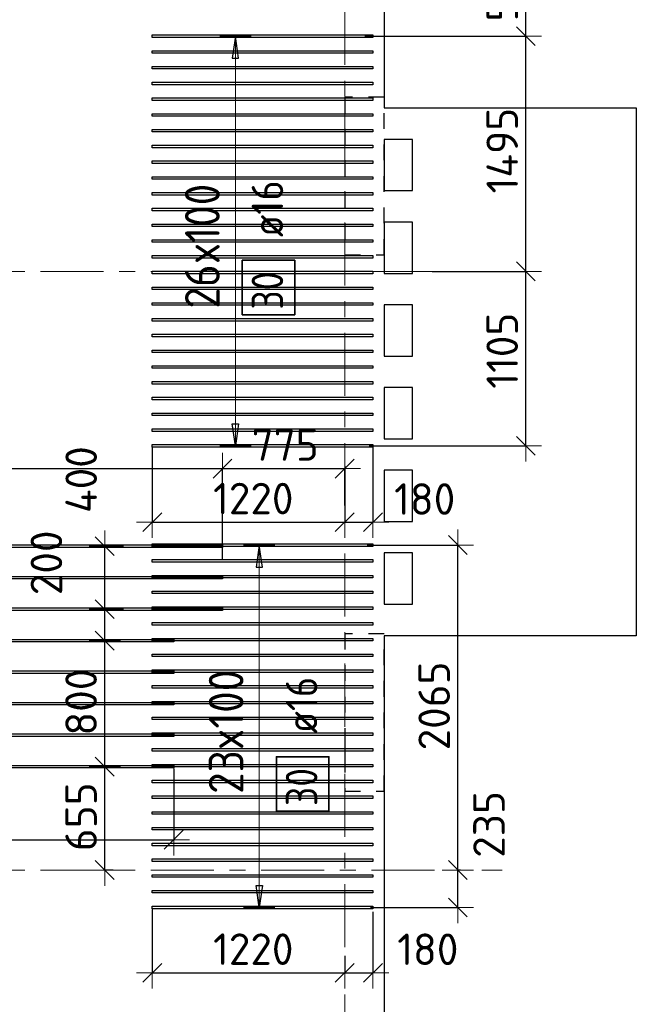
# Model space of a CAD drawing. Header units: metres. Extents: x -38 to 107, y -15 to 21.
# Tile 52 of 167: x 59.54 to 63.45, y 8.15 to 14.4. Entities that reach past the tile are written whole.
import ezdxf

# ---------------------------------------------------------------- set-up
doc = ezdxf.new("R2010")
doc.units = ezdxf.units.M
doc.header["$PDMODE"] = 65
for name, pattern in [('______11', [0.5, 0.4, -0.05, 0, -0.05]), ('______2', [0.0405, 0.03, -0.0105]), ('______5', [1.1, 0.8, -0.1, 0.1, -0.1])]:
    doc.linetypes.add(name, pattern=pattern)
for name, color, linetype, lineweight in [('XR$2$Осевая линия (1)', 7, '______5', 13), ('XR$4$Перекрытие (1)', 7, 'Continuous', 35), ('XR$4$Размерная линия (1)', 7, 'Continuous', 13)]:
    doc.layers.add(name, color=color, linetype=linetype, lineweight=lineweight)
doc.layers.add('XR$4$Арм.стержн.Доп. Арм верхн.зоны Х', color=7, linetype='Continuous', lineweight=35, true_color=0x8c8cff)
doc.layers.add('XR$6$Стена_ бетон несущ.', color=7, linetype='Continuous', lineweight=70, true_color=0xb4b496)
doc.styles.add('ISOCPEUR', font='txt')
doc.dimstyles.new('DIMSTYLE_3', dxfattribs={"dimtxt": 0.2, "dimasz": 0.2, "dimexe": 0, "dimexo": 0, "dimgap": 0.1, "dimtad": 2, "dimdec": 0, "dimlfac": 1000, "dimrnd": 5, "dimzin": 12, "dimdsep": 46, "dimtxsty": 'ISOCPEUR', "dimblk1": 'ALL_ML_STRICH', "dimblk2": 'ALL_ML_STRICH', "dimsah": 1, "dimcen": 0, "dimclrd": 7, "dimclre": 256, "dimclrt": 7, "dimadec": 0, "dimazin": 0, "dimtfac": 1, "dimtdec": 0, "dimtix": 1, "dimtmove": 2, "dimatfit": 3, "dimfxl": 0, "dimtzin": 0, "dimlwd": 0, "dimlwe": -3, "dimarcsym": 0})
doc.dimstyles.new('DIMSTYLE_33', dxfattribs={"dimtxt": 0.2, "dimasz": 0.2, "dimexe": 0, "dimexo": 0, "dimgap": 0.1, "dimtad": 2, "dimdec": 0, "dimlfac": 1000, "dimrnd": 5, "dimzin": 12, "dimdsep": 46, "dimtxsty": 'ISOCPEUR', "dimblk1": 'ALL_ML_STRICH', "dimblk2": 'ALL_ML_STRICH', "dimsah": 1, "dimcen": 0, "dimclrd": 7, "dimclre": 256, "dimclrt": 7, "dimadec": 0, "dimazin": 0, "dimtfac": 1, "dimtdec": 0, "dimtix": 1, "dimtmove": 2, "dimatfit": 3, "dimfxl": 0, "dimtvp": 1.2, "dimtzin": 0, "dimlwd": 0, "dimlwe": -3, "dimarcsym": 0})
doc.dimstyles.new('DIMSTYLE_34', dxfattribs={"dimtxt": 0.2, "dimasz": 0.2, "dimexe": 0, "dimexo": 0, "dimgap": 0.1, "dimtad": 0, "dimdec": 0, "dimlfac": 1000, "dimrnd": 5, "dimzin": 12, "dimdsep": 46, "dimtxsty": 'ISOCPEUR', "dimblk1": 'ALL_ML_STRICH', "dimblk2": 'ALL_ML_STRICH', "dimsah": 1, "dimcen": 0, "dimclrd": 7, "dimclre": 256, "dimclrt": 7, "dimadec": 0, "dimazin": 0, "dimtfac": 1, "dimtdec": 0, "dimtix": 1, "dimtmove": 2, "dimatfit": 3, "dimfxl": 0, "dimtvp": 1.2, "dimtzin": 0, "dimlwd": 0, "dimlwe": -3, "dimarcsym": 0})

# ---------------------------------------------------------------- blocks, each defined once
blk = doc.blocks.new('ALL_ML_STRICH')
at = {"color": 0, "linetype": 'ByBlock', "lineweight": -2}
for p, q in [((0, -0.5), (0, 0.5)), ((-1, 0), (0.5, 0)), ((-0.3, -0.3), (0.3, 0.3))]:
    blk.add_line(p, q, dxfattribs=at)
blk = doc.blocks.new('*D356')
at = {"layer": 'DEFPOINTS', "color": 7, "linetype": 'Continuous', "lineweight": 13, "transparency": 33554687}
for p in [(56.9245, 11.548), (56.9245, 10.9947), (60.8245, 10.9493)]:
    blk.add_point(p, dxfattribs=at)
at = {"layer": 'XR$4$Размерная линия (1)', "color": 9, "linetype": 'Continuous', "lineweight": -2, "true_color": 0xc7c7c7, "transparency": 33554687}
for p, q in [((56.9245, 11.0147), (56.9245, 11.548)), ((60.8245, 10.9693), (60.8245, 11.548))]:
    blk.add_line(p, q, dxfattribs=at)
at = {"layer": 'XR$4$Размерная линия (1)', "color": 7, "linetype": 'Continuous', "lineweight": -2, "transparency": 33554687}
blk.add_line((56.9245, 11.548), (60.8245, 11.548), dxfattribs=at)
at = {"layer": 'XR$4$Размерная линия (1)', "color": 7, "linetype": 'Continuous', "lineweight": 13, "transparency": 33554687, "xscale": 0.2, "yscale": 0.2, "zscale": 0.2, "rotation": 180}
blk.add_blockref('ALL_ML_STRICH', (56.9245, 11.548), dxfattribs=at)
at = {"layer": 'XR$4$Размерная линия (1)', "color": 7, "linetype": 'Continuous', "lineweight": 13, "transparency": 33554687, "xscale": 0.2, "yscale": 0.2, "zscale": 0.2}
blk.add_blockref('ALL_ML_STRICH', (60.8245, 11.548), dxfattribs=at)
at = {"layer": 'XR$4$Размерная линия (1)', "color": 7, "linetype": 'Continuous', "lineweight": 13, "transparency": 33554687, "insert": (58.8845, 11.698), "char_height": 0.2, "width": 0.8, "attachment_point": 5, "style": 'ISOCPEUR'}
blk.add_mtext('\\A1;{3900}', dxfattribs=at)
blk = doc.blocks.new('*D357')
at = {"layer": 'DEFPOINTS', "color": 7, "linetype": 'Continuous', "lineweight": 13, "transparency": 33554687}
for p in [(60.8245, 11.548), (61.6, 11.2932), (60.8245, 10.9493)]:
    blk.add_point(p, dxfattribs=at)
at = {"layer": 'XR$4$Размерная линия (1)', "color": 9, "linetype": 'Continuous', "lineweight": -2, "true_color": 0xc7c7c7, "transparency": 33554687}
for p, q in [((60.8245, 10.9693), (60.8245, 11.548)), ((61.6, 11.3132), (61.6, 11.548))]:
    blk.add_line(p, q, dxfattribs=at)
at = {"layer": 'XR$4$Размерная линия (1)', "color": 7, "linetype": 'Continuous', "lineweight": -2, "transparency": 33554687}
blk.add_line((60.8245, 11.548), (61.6, 11.548), dxfattribs=at)
at = {"layer": 'XR$4$Размерная линия (1)', "color": 7, "linetype": 'Continuous', "lineweight": 13, "transparency": 33554687, "xscale": 0.2, "yscale": 0.2, "zscale": 0.2, "rotation": 180}
blk.add_blockref('ALL_ML_STRICH', (60.8245, 11.548), dxfattribs=at)
at = {"layer": 'XR$4$Размерная линия (1)', "color": 7, "linetype": 'Continuous', "lineweight": 13, "transparency": 33554687, "xscale": 0.2, "yscale": 0.2, "zscale": 0.2}
blk.add_blockref('ALL_ML_STRICH', (61.6, 11.548), dxfattribs=at)
at = {"layer": 'XR$4$Размерная линия (1)', "color": 7, "linetype": 'Continuous', "lineweight": 13, "transparency": 33554687, "insert": (61.2222, 11.698), "char_height": 0.2, "width": 0.6, "attachment_point": 5, "style": 'ISOCPEUR'}
blk.add_mtext('\\A1;{775}', dxfattribs=at)
blk = doc.blocks.new('*D397')
at = {"layer": 'DEFPOINTS', "color": 7, "linetype": 'Continuous', "lineweight": 13, "transparency": 33554687}
for p in [(60.1183, 9.6559), (60.0776, 9), (60.1507, 9)]:
    blk.add_point(p, dxfattribs=at)
at = {"layer": 'XR$4$Размерная линия (1)', "color": 9, "linetype": 'Continuous', "lineweight": -2, "true_color": 0xc7c7c7, "transparency": 33554687}
for p, q in [((60.0776, 9.6559), (60.0776, 9.6559)), ((60.1307, 9), (60.0776, 9))]:
    blk.add_line(p, q, dxfattribs=at)
at = {"layer": 'XR$4$Размерная линия (1)', "color": 7, "linetype": 'Continuous', "lineweight": -2, "transparency": 33554687}
blk.add_line((60.0776, 9), (60.0776, 9.6559), dxfattribs=at)
at = {"layer": 'XR$4$Размерная линия (1)', "color": 7, "linetype": 'Continuous', "lineweight": 13, "transparency": 33554687, "xscale": 0.2, "yscale": 0.2, "zscale": 0.2}
for p, rotation in [((60.0776, 9.6559), 90), ((60.0776, 9), 270)]:
    blk.add_blockref('ALL_ML_STRICH', p, dxfattribs=dict(at, rotation=rotation))
at = {"layer": 'XR$4$Размерная линия (1)', "color": 7, "linetype": 'Continuous', "lineweight": 13, "transparency": 33554687, "insert": (59.9276, 9.3379), "char_height": 0.2, "width": 0.6, "attachment_point": 5, "rotation": 90, "style": 'ISOCPEUR'}
blk.add_mtext('\\A1;{655}', dxfattribs=at)
blk = doc.blocks.new('*D398')
at = {"layer": 'DEFPOINTS', "color": 7, "linetype": 'Continuous', "lineweight": 13, "transparency": 33554687}
for p in [(60.0145, 10.4559), (60.0776, 9.6559), (60.1183, 9.6559)]:
    blk.add_point(p, dxfattribs=at)
at = {"layer": 'XR$4$Размерная линия (1)', "color": 9, "linetype": 'Continuous', "lineweight": -2, "true_color": 0xc7c7c7, "transparency": 33554687}
for p, q in [((60.0345, 10.4559), (60.0776, 10.4559)), ((60.0776, 9.6559), (60.0776, 9.6559))]:
    blk.add_line(p, q, dxfattribs=at)
at = {"layer": 'XR$4$Размерная линия (1)', "color": 7, "linetype": 'Continuous', "lineweight": -2, "transparency": 33554687}
blk.add_line((60.0776, 9.6559), (60.0776, 10.4559), dxfattribs=at)
at = {"layer": 'XR$4$Размерная линия (1)', "color": 7, "linetype": 'Continuous', "lineweight": 13, "transparency": 33554687, "xscale": 0.2, "yscale": 0.2, "zscale": 0.2}
for p, rotation in [((60.0776, 10.4559), 90), ((60.0776, 9.6559), 270)]:
    blk.add_blockref('ALL_ML_STRICH', p, dxfattribs=dict(at, rotation=rotation))
at = {"layer": 'XR$4$Размерная линия (1)', "color": 7, "linetype": 'Continuous', "lineweight": 13, "transparency": 33554687, "insert": (59.9276, 10.0659), "char_height": 0.2, "width": 0.6, "attachment_point": 5, "rotation": 90, "style": 'ISOCPEUR'}
blk.add_mtext('\\A1;{800}', dxfattribs=at)
blk = doc.blocks.new('*D399')
at = {"layer": 'DEFPOINTS', "color": 7, "linetype": 'Continuous', "lineweight": 13, "transparency": 33554687}
for p in [(60.2156, 10.6559), (60.0145, 10.4559), (60.0776, 10.4559)]:
    blk.add_point(p, dxfattribs=at)
at = {"layer": 'XR$4$Размерная линия (1)', "color": 9, "linetype": 'Continuous', "lineweight": -2, "true_color": 0xc7c7c7, "transparency": 33554687}
for p, q in [((60.1956, 10.6559), (60.0776, 10.6559)), ((60.0345, 10.4559), (60.0776, 10.4559))]:
    blk.add_line(p, q, dxfattribs=at)
at = {"layer": 'XR$4$Размерная линия (1)', "color": 7, "linetype": 'Continuous', "lineweight": -2, "transparency": 33554687}
blk.add_line((60.0776, 10.4559), (60.0776, 10.6559), dxfattribs=at)
at = {"layer": 'XR$4$Размерная линия (1)', "color": 7, "linetype": 'Continuous', "lineweight": 13, "transparency": 33554687, "xscale": 0.2, "yscale": 0.2, "zscale": 0.2}
for p, rotation in [((60.0776, 10.6559), 90), ((60.0776, 10.4559), 270)]:
    blk.add_blockref('ALL_ML_STRICH', p, dxfattribs=dict(at, rotation=rotation))
at = {"layer": 'XR$4$Размерная линия (1)', "color": 7, "linetype": 'Continuous', "lineweight": 13, "transparency": 33554687, "insert": (59.7074, 10.9498), "char_height": 0.2, "width": 0.6, "attachment_point": 5, "rotation": 90, "style": 'ISOCPEUR'}
blk.add_mtext('\\A1;{200}', dxfattribs=at)
blk = doc.blocks.new('*D400')
at = {"layer": 'DEFPOINTS', "color": 7, "linetype": 'Continuous', "lineweight": 13, "transparency": 33554687}
for p in [(60.2156, 11.0559), (60.0776, 10.6559), (60.2156, 10.6559)]:
    blk.add_point(p, dxfattribs=at)
at = {"layer": 'XR$4$Размерная линия (1)', "color": 9, "linetype": 'Continuous', "lineweight": -2, "true_color": 0xc7c7c7, "transparency": 33554687}
for p, q in [((60.1956, 11.0559), (60.0776, 11.0559)), ((60.1956, 10.6559), (60.0776, 10.6559))]:
    blk.add_line(p, q, dxfattribs=at)
at = {"layer": 'XR$4$Размерная линия (1)', "color": 7, "linetype": 'Continuous', "lineweight": -2, "transparency": 33554687}
blk.add_line((60.0776, 10.6559), (60.0776, 11.0559), dxfattribs=at)
at = {"layer": 'XR$4$Размерная линия (1)', "color": 7, "linetype": 'Continuous', "lineweight": 13, "transparency": 33554687, "xscale": 0.2, "yscale": 0.2, "zscale": 0.2}
for p, rotation in [((60.0776, 11.0559), 90), ((60.0776, 10.6559), 270)]:
    blk.add_blockref('ALL_ML_STRICH', p, dxfattribs=dict(at, rotation=rotation))
at = {"layer": 'XR$4$Размерная линия (1)', "color": 7, "linetype": 'Continuous', "lineweight": 13, "transparency": 33554687, "insert": (59.9281, 11.478), "char_height": 0.2, "width": 0.6, "attachment_point": 5, "rotation": 90, "style": 'ISOCPEUR'}
blk.add_mtext('\\A1;{400}', dxfattribs=at)
blk = doc.blocks.new('*D604')
at = {"layer": 'DEFPOINTS', "color": 7, "linetype": 'Continuous', "lineweight": 13, "transparency": 33554687}
for p in [(62.3551, 9), (61.7434, 8.7625), (62.3177, 8.7625)]:
    blk.add_point(p, dxfattribs=at)
at = {"layer": 'XR$4$Размерная линия (1)', "color": 9, "linetype": 'Continuous', "lineweight": -2, "true_color": 0xc7c7c7, "transparency": 33554687}
for p, q in [((62.3351, 9), (62.3177, 9)), ((61.7634, 8.7625), (62.3177, 8.7625))]:
    blk.add_line(p, q, dxfattribs=at)
at = {"layer": 'XR$4$Размерная линия (1)', "color": 7, "linetype": 'Continuous', "lineweight": -2, "transparency": 33554687}
blk.add_line((62.3177, 8.7625), (62.3177, 9), dxfattribs=at)
at = {"layer": 'XR$4$Размерная линия (1)', "color": 7, "linetype": 'Continuous', "lineweight": 13, "transparency": 33554687, "xscale": 0.2, "yscale": 0.2, "zscale": 0.2}
for p, rotation in [((62.3177, 9), 90), ((62.3177, 8.7625), 270)]:
    blk.add_blockref('ALL_ML_STRICH', p, dxfattribs=dict(at, rotation=rotation))
at = {"layer": 'XR$4$Размерная линия (1)', "color": 7, "linetype": 'Continuous', "lineweight": 13, "transparency": 33554687, "insert": (62.5156, 9.2894), "char_height": 0.2, "width": 0.6, "attachment_point": 5, "rotation": 90, "style": 'ISOCPEUR'}
blk.add_mtext('\\A1;{235}', dxfattribs=at)
blk = doc.blocks.new('*D605')
at = {"layer": 'DEFPOINTS', "color": 7, "linetype": 'Continuous', "lineweight": 13, "transparency": 33554687}
for p in [(61.7225, 11.0625), (62.3177, 9), (62.3551, 9)]:
    blk.add_point(p, dxfattribs=at)
at = {"layer": 'XR$4$Размерная линия (1)', "color": 9, "linetype": 'Continuous', "lineweight": -2, "true_color": 0xc7c7c7, "transparency": 33554687}
for p, q in [((61.7425, 11.0625), (62.3177, 11.0625)), ((62.3351, 9), (62.3177, 9))]:
    blk.add_line(p, q, dxfattribs=at)
at = {"layer": 'XR$4$Размерная линия (1)', "color": 7, "linetype": 'Continuous', "lineweight": -2, "transparency": 33554687}
blk.add_line((62.3177, 9), (62.3177, 11.0625), dxfattribs=at)
at = {"layer": 'XR$4$Размерная линия (1)', "color": 7, "linetype": 'Continuous', "lineweight": 13, "transparency": 33554687, "xscale": 0.2, "yscale": 0.2, "zscale": 0.2}
for p, rotation in [((62.3177, 11.0625), 90), ((62.3177, 9), 270)]:
    blk.add_blockref('ALL_ML_STRICH', p, dxfattribs=dict(at, rotation=rotation))
at = {"layer": 'XR$4$Размерная линия (1)', "color": 7, "linetype": 'Continuous', "lineweight": 13, "transparency": 33554687, "insert": (62.1677, 10.0413), "char_height": 0.2, "width": 0.8, "attachment_point": 5, "rotation": 90, "style": 'ISOCPEUR'}
blk.add_mtext('\\A1;{2065}', dxfattribs=at)
blk = doc.blocks.new('*D606')
at = {"layer": 'DEFPOINTS', "color": 7, "linetype": 'Continuous', "lineweight": 13, "transparency": 33554687}
for p in [(62.1346, 12.8), (61.736, 11.6925), (62.7493, 11.6925)]:
    blk.add_point(p, dxfattribs=at)
at = {"layer": 'XR$4$Размерная линия (1)', "color": 9, "linetype": 'Continuous', "lineweight": -2, "true_color": 0xc7c7c7, "transparency": 33554687}
for p, q in [((62.1546, 12.8), (62.7493, 12.8)), ((61.756, 11.6925), (62.7493, 11.6925))]:
    blk.add_line(p, q, dxfattribs=at)
at = {"layer": 'XR$4$Размерная линия (1)', "color": 7, "linetype": 'Continuous', "lineweight": -2, "transparency": 33554687}
blk.add_line((62.7493, 11.6925), (62.7493, 12.8), dxfattribs=at)
at = {"layer": 'XR$4$Размерная линия (1)', "color": 7, "linetype": 'Continuous', "lineweight": 13, "transparency": 33554687, "xscale": 0.2, "yscale": 0.2, "zscale": 0.2}
for p, rotation in [((62.7493, 12.8), 90), ((62.7493, 11.6925), 270)]:
    blk.add_blockref('ALL_ML_STRICH', p, dxfattribs=dict(at, rotation=rotation))
at = {"layer": 'XR$4$Размерная линия (1)', "color": 7, "linetype": 'Continuous', "lineweight": 13, "transparency": 33554687, "insert": (62.5993, 12.2963), "char_height": 0.2, "width": 0.8, "attachment_point": 5, "rotation": 90, "style": 'ISOCPEUR'}
blk.add_mtext('\\A1;{1105}', dxfattribs=at)
blk = doc.blocks.new('*D607')
at = {"layer": 'DEFPOINTS', "color": 7, "linetype": 'Continuous', "lineweight": 13, "transparency": 33554687}
for p in [(61.7086, 14.2925), (62.1346, 12.8), (62.7493, 12.8)]:
    blk.add_point(p, dxfattribs=at)
at = {"layer": 'XR$4$Размерная линия (1)', "color": 9, "linetype": 'Continuous', "lineweight": -2, "true_color": 0xc7c7c7, "transparency": 33554687}
for p, q in [((61.7286, 14.2925), (62.7493, 14.2925)), ((62.1546, 12.8), (62.7493, 12.8))]:
    blk.add_line(p, q, dxfattribs=at)
at = {"layer": 'XR$4$Размерная линия (1)', "color": 7, "linetype": 'Continuous', "lineweight": -2, "transparency": 33554687}
blk.add_line((62.7493, 12.8), (62.7493, 14.2925), dxfattribs=at)
at = {"layer": 'XR$4$Размерная линия (1)', "color": 7, "linetype": 'Continuous', "lineweight": 13, "transparency": 33554687, "xscale": 0.2, "yscale": 0.2, "zscale": 0.2}
for p, rotation in [((62.7493, 14.2925), 90), ((62.7493, 12.8), 270)]:
    blk.add_blockref('ALL_ML_STRICH', p, dxfattribs=dict(at, rotation=rotation))
at = {"layer": 'XR$4$Размерная линия (1)', "color": 7, "linetype": 'Continuous', "lineweight": 13, "transparency": 33554687, "insert": (62.5993, 13.5663), "char_height": 0.2, "width": 0.8, "attachment_point": 5, "rotation": 90, "style": 'ISOCPEUR'}
blk.add_mtext('\\A1;{1495}', dxfattribs=at)
blk = doc.blocks.new('*D608')
at = {"layer": 'DEFPOINTS', "color": 7, "linetype": 'Continuous', "lineweight": 13, "transparency": 33554687}
for p in [(61.7243, 14.8025), (61.7086, 14.2925), (62.7493, 14.2925)]:
    blk.add_point(p, dxfattribs=at)
at = {"layer": 'XR$4$Размерная линия (1)', "color": 9, "linetype": 'Continuous', "lineweight": -2, "true_color": 0xc7c7c7, "transparency": 33554687}
for p, q in [((61.7443, 14.8025), (62.7493, 14.8025)), ((61.7286, 14.2925), (62.7493, 14.2925))]:
    blk.add_line(p, q, dxfattribs=at)
at = {"layer": 'XR$4$Размерная линия (1)', "color": 7, "linetype": 'Continuous', "lineweight": -2, "transparency": 33554687}
blk.add_line((62.7493, 14.2925), (62.7493, 14.8025), dxfattribs=at)
at = {"layer": 'XR$4$Размерная линия (1)', "color": 7, "linetype": 'Continuous', "lineweight": 13, "transparency": 33554687, "xscale": 0.2, "yscale": 0.2, "zscale": 0.2}
for p, rotation in [((62.7493, 14.8025), 90), ((62.7493, 14.2925), 270)]:
    blk.add_blockref('ALL_ML_STRICH', p, dxfattribs=dict(at, rotation=rotation))
at = {"layer": 'XR$4$Размерная линия (1)', "color": 7, "linetype": 'Continuous', "lineweight": 13, "transparency": 33554687, "insert": (62.5993, 14.5775), "char_height": 0.2, "width": 0.6, "attachment_point": 5, "rotation": 90, "style": 'ISOCPEUR'}
blk.add_mtext('\\A1;{510}', dxfattribs=at)
blk = doc.blocks.new('*D613')
at = {"layer": 'DEFPOINTS', "color": 7, "linetype": 'Continuous', "lineweight": 13, "transparency": 33554687}
for p in [(60.3794, 11.7045), (61.6, 11.5829), (60.3794, 11.2079)]:
    blk.add_point(p, dxfattribs=at)
at = {"layer": 'XR$4$Размерная линия (1)', "color": 9, "linetype": 'Continuous', "lineweight": -2, "true_color": 0xc7c7c7, "transparency": 33554687}
for p, q in [((60.3794, 11.6845), (60.3794, 11.2079)), ((61.6, 11.5629), (61.6, 11.2079))]:
    blk.add_line(p, q, dxfattribs=at)
at = {"layer": 'XR$4$Размерная линия (1)', "color": 7, "linetype": 'Continuous', "lineweight": -2, "transparency": 33554687}
blk.add_line((60.3794, 11.2079), (61.6, 11.2079), dxfattribs=at)
at = {"layer": 'XR$4$Размерная линия (1)', "color": 7, "linetype": 'Continuous', "lineweight": 13, "transparency": 33554687, "xscale": 0.2, "yscale": 0.2, "zscale": 0.2, "rotation": 180}
blk.add_blockref('ALL_ML_STRICH', (60.3794, 11.2079), dxfattribs=at)
at = {"layer": 'XR$4$Размерная линия (1)', "color": 7, "linetype": 'Continuous', "lineweight": 13, "transparency": 33554687, "xscale": 0.2, "yscale": 0.2, "zscale": 0.2}
blk.add_blockref('ALL_ML_STRICH', (61.6, 11.2079), dxfattribs=at)
at = {"layer": 'XR$4$Размерная линия (1)', "color": 7, "linetype": 'Continuous', "lineweight": 13, "transparency": 33554687, "insert": (61.0197, 11.3579), "char_height": 0.2, "width": 0.8, "attachment_point": 5, "style": 'ISOCPEUR'}
blk.add_mtext('\\A1;{1220}', dxfattribs=at)
blk = doc.blocks.new('*D614')
at = {"layer": 'DEFPOINTS', "color": 7, "linetype": 'Continuous', "lineweight": 13, "transparency": 33554687}
for p in [(61.7794, 11.7045), (61.6, 11.5829), (61.6, 11.2079)]:
    blk.add_point(p, dxfattribs=at)
at = {"layer": 'XR$4$Размерная линия (1)', "color": 9, "linetype": 'Continuous', "lineweight": -2, "true_color": 0xc7c7c7, "transparency": 33554687}
for p, q in [((61.7794, 11.6845), (61.7794, 11.2079)), ((61.6, 11.5629), (61.6, 11.2079))]:
    blk.add_line(p, q, dxfattribs=at)
at = {"layer": 'XR$4$Размерная линия (1)', "color": 7, "linetype": 'Continuous', "lineweight": -2, "transparency": 33554687}
blk.add_line((61.6, 11.2079), (61.7794, 11.2079), dxfattribs=at)
at = {"layer": 'XR$4$Размерная линия (1)', "color": 7, "linetype": 'Continuous', "lineweight": 13, "transparency": 33554687, "xscale": 0.2, "yscale": 0.2, "zscale": 0.2, "rotation": 180}
blk.add_blockref('ALL_ML_STRICH', (61.6, 11.2079), dxfattribs=at)
at = {"layer": 'XR$4$Размерная линия (1)', "color": 7, "linetype": 'Continuous', "lineweight": 13, "transparency": 33554687, "xscale": 0.2, "yscale": 0.2, "zscale": 0.2}
blk.add_blockref('ALL_ML_STRICH', (61.7794, 11.2079), dxfattribs=at)
at = {"layer": 'XR$4$Размерная линия (1)', "color": 7, "linetype": 'Continuous', "lineweight": 13, "transparency": 33554687, "insert": (62.1074, 11.355), "char_height": 0.2, "width": 0.6, "attachment_point": 5, "style": 'ISOCPEUR'}
blk.add_mtext('\\A1;{180}', dxfattribs=at)
blk = doc.blocks.new('*D615')
at = {"layer": 'DEFPOINTS', "color": 7, "linetype": 'Continuous', "lineweight": 13, "transparency": 33554687}
for p in [(60.3794, 8.7705), (61.6, 8.4748), (60.3794, 8.3478)]:
    blk.add_point(p, dxfattribs=at)
at = {"layer": 'XR$4$Размерная линия (1)', "color": 9, "linetype": 'Continuous', "lineweight": -2, "true_color": 0xc7c7c7, "transparency": 33554687}
for p, q in [((60.3794, 8.7505), (60.3794, 8.3478)), ((61.6, 8.4548), (61.6, 8.3478))]:
    blk.add_line(p, q, dxfattribs=at)
at = {"layer": 'XR$4$Размерная линия (1)', "color": 7, "linetype": 'Continuous', "lineweight": -2, "transparency": 33554687}
blk.add_line((60.3794, 8.3478), (61.6, 8.3478), dxfattribs=at)
at = {"layer": 'XR$4$Размерная линия (1)', "color": 7, "linetype": 'Continuous', "lineweight": 13, "transparency": 33554687, "xscale": 0.2, "yscale": 0.2, "zscale": 0.2, "rotation": 180}
blk.add_blockref('ALL_ML_STRICH', (60.3794, 8.3478), dxfattribs=at)
at = {"layer": 'XR$4$Размерная линия (1)', "color": 7, "linetype": 'Continuous', "lineweight": 13, "transparency": 33554687, "xscale": 0.2, "yscale": 0.2, "zscale": 0.2}
blk.add_blockref('ALL_ML_STRICH', (61.6, 8.3478), dxfattribs=at)
at = {"layer": 'XR$4$Размерная линия (1)', "color": 7, "linetype": 'Continuous', "lineweight": 13, "transparency": 33554687, "insert": (61.0197, 8.4978), "char_height": 0.2, "width": 0.8, "attachment_point": 5, "style": 'ISOCPEUR'}
blk.add_mtext('\\A1;{1220}', dxfattribs=at)
blk = doc.blocks.new('*D616')
at = {"layer": 'DEFPOINTS', "color": 7, "linetype": 'Continuous', "lineweight": 13, "transparency": 33554687}
for p in [(61.7794, 8.7545), (61.6, 8.4748), (61.6, 8.3478)]:
    blk.add_point(p, dxfattribs=at)
at = {"layer": 'XR$4$Размерная линия (1)', "color": 9, "linetype": 'Continuous', "lineweight": -2, "true_color": 0xc7c7c7, "transparency": 33554687}
for p, q in [((61.7794, 8.7345), (61.7794, 8.3478)), ((61.6, 8.4548), (61.6, 8.3478))]:
    blk.add_line(p, q, dxfattribs=at)
at = {"layer": 'XR$4$Размерная линия (1)', "color": 7, "linetype": 'Continuous', "lineweight": -2, "transparency": 33554687}
blk.add_line((61.6, 8.3478), (61.7794, 8.3478), dxfattribs=at)
at = {"layer": 'XR$4$Размерная линия (1)', "color": 7, "linetype": 'Continuous', "lineweight": 13, "transparency": 33554687, "xscale": 0.2, "yscale": 0.2, "zscale": 0.2, "rotation": 180}
blk.add_blockref('ALL_ML_STRICH', (61.6, 8.3478), dxfattribs=at)
at = {"layer": 'XR$4$Размерная линия (1)', "color": 7, "linetype": 'Continuous', "lineweight": 13, "transparency": 33554687, "xscale": 0.2, "yscale": 0.2, "zscale": 0.2}
blk.add_blockref('ALL_ML_STRICH', (61.7794, 8.3478), dxfattribs=at)
at = {"layer": 'XR$4$Размерная линия (1)', "color": 7, "linetype": 'Continuous', "lineweight": 13, "transparency": 33554687, "insert": (62.1274, 8.4971), "char_height": 0.2, "width": 0.6, "attachment_point": 5, "style": 'ISOCPEUR'}
blk.add_mtext('\\A1;{180}', dxfattribs=at)
blk = doc.blocks.new('*D666')
at = {"layer": 'DEFPOINTS', "color": 7, "linetype": 'Continuous', "lineweight": 13, "transparency": 33554687}
for p in [(57.645, 9.6639), (60.515, 9.6639), (57.645, 9.1921)]:
    blk.add_point(p, dxfattribs=at)
at = {"layer": 'XR$4$Размерная линия (1)', "color": 9, "linetype": 'Continuous', "lineweight": -2, "true_color": 0xc7c7c7, "transparency": 33554687}
for p, q in [((57.645, 9.6439), (57.645, 9.1921)), ((60.515, 9.6439), (60.515, 9.1921))]:
    blk.add_line(p, q, dxfattribs=at)
at = {"layer": 'XR$4$Размерная линия (1)', "color": 7, "linetype": 'Continuous', "lineweight": -2, "transparency": 33554687}
blk.add_line((57.645, 9.1921), (60.515, 9.1921), dxfattribs=at)
at = {"layer": 'XR$4$Размерная линия (1)', "color": 7, "linetype": 'Continuous', "lineweight": 13, "transparency": 33554687, "xscale": 0.2, "yscale": 0.2, "zscale": 0.2, "rotation": 180}
blk.add_blockref('ALL_ML_STRICH', (57.645, 9.1921), dxfattribs=at)
at = {"layer": 'XR$4$Размерная линия (1)', "color": 7, "linetype": 'Continuous', "lineweight": 13, "transparency": 33554687, "xscale": 0.2, "yscale": 0.2, "zscale": 0.2}
blk.add_blockref('ALL_ML_STRICH', (60.515, 9.1921), dxfattribs=at)
at = {"layer": 'XR$4$Размерная линия (1)', "color": 7, "linetype": 'Continuous', "lineweight": 13, "transparency": 33554687, "insert": (59.09, 9.3421), "char_height": 0.2, "width": 0.8, "attachment_point": 5, "style": 'ISOCPEUR'}
blk.add_mtext('\\A1;{2870}', dxfattribs=at)

msp = doc.modelspace()

# ---------------------------------------------------------------- linework, layer by layer
at = {"layer": 'XR$2$Осевая линия (1)', "color": 253, "linetype": '______11', "lineweight": 13, "true_color": 0xa0a0a0, "transparency": 33554687}
for p, q in [((61.6, -3.39), (61.6, 19.78)), ((-2.63, 12.8), (62.6, 12.8)), ((-2.63, 9), (62.6, 9))]:
    msp.add_line(p, q, dxfattribs=at)
at = {"layer": 'XR$4$Арм.стержн.Доп. Арм верхн.зоны Х', "color": 253, "linetype": 'Continuous', "lineweight": -3, "true_color": 0xa0a0a0, "transparency": 33554687}
for p, q in [((60.9067, 14.2925), (60.8067, 14.2925)), ((60.9067, 14.2925), (61.0067, 14.2925)), ((60.9067, 11.6925), (60.8067, 11.6925)), ((60.9067, 11.6925), (61.0067, 11.6925)), ((61.0576, 11.0625), (60.9576, 11.0625)), ((61.0576, 11.0625), (61.1576, 11.0625)), ((61.0576, 8.7625), (60.9576, 8.7625)), ((61.0576, 8.7625), (61.1576, 8.7625))]:
    msp.add_line(p, q, dxfattribs=at)
at = {"layer": 'XR$4$Арм.стержн.Доп. Арм верхн.зоны Х', "color": 7, "linetype": 'Continuous', "lineweight": 25, "transparency": 33554687}
for p, q in [((60.9067, 14.2925), (60.8867, 14.1525)), ((60.9267, 14.1525), (60.9067, 14.2925)), ((60.8867, 14.1525), (60.9267, 14.1525)), ((60.9067, 11.6925), (60.8867, 11.8325)), ((60.8867, 11.8325), (60.9267, 11.8325)), ((60.9267, 11.8325), (60.9067, 11.6925)), ((61.0576, 11.0625), (61.0376, 10.9225)), ((61.0776, 10.9225), (61.0576, 11.0625)), ((61.0376, 10.9225), (61.0776, 10.9225)), ((61.0576, 8.7625), (61.0376, 8.9025)), ((61.0376, 8.9025), (61.0776, 8.9025)), ((61.0776, 8.9025), (61.0576, 8.7625))]:
    msp.add_line(p, q, dxfattribs=at)
at = {"layer": 'XR$4$Арм.стержн.Доп. Арм верхн.зоны Х', "color": 7, "linetype": 'Continuous', "lineweight": 13, "transparency": 33554687}
for p, q in [((60.9067, 14.2925), (60.9067, 14.2925)), ((60.9067, 11.6925), (60.9067, 14.2925)), ((60.9067, 11.6925), (60.9067, 11.6925)), ((61.0576, 11.0625), (61.0576, 11.0625)), ((61.0576, 8.7625), (61.0576, 11.0625)), ((61.0576, 8.7625), (61.0576, 8.7625))]:
    msp.add_line(p, q, dxfattribs=at)
at = {"layer": 'XR$4$Арм.стержн.Доп. Арм верхн.зоны Х', "color": 7, "linetype": 'Continuous', "lineweight": 25, "transparency": 33554687}
for points in [[(61.7794, 14.2845), (60.3794, 14.2845), (60.3794, 14.3005), (61.7794, 14.3005), (61.7794, 14.2845)], [(61.7794, 14.1845), (60.3794, 14.1845), (60.3794, 14.2005), (61.7794, 14.2005), (61.7794, 14.1845)], [(61.7794, 14.0845), (60.3794, 14.0845), (60.3794, 14.1005), (61.7794, 14.1005), (61.7794, 14.0845)], [(61.7794, 13.9845), (60.3794, 13.9845), (60.3794, 14.0005), (61.7794, 14.0005), (61.7794, 13.9845)], [(61.7794, 13.8845), (60.3794, 13.8845), (60.3794, 13.9005), (61.7794, 13.9005), (61.7794, 13.8845)], [(61.7794, 13.7845), (60.3794, 13.7845), (60.3794, 13.8005), (61.7794, 13.8005), (61.7794, 13.7845)], [(61.7794, 13.6845), (60.3794, 13.6845), (60.3794, 13.7005), (61.7794, 13.7005), (61.7794, 13.6845)], [(61.7794, 13.5845), (60.3794, 13.5845), (60.3794, 13.6005), (61.7794, 13.6005), (61.7794, 13.5845)], [(61.7794, 13.4845), (60.3794, 13.4845), (60.3794, 13.5005), (61.7794, 13.5005), (61.7794, 13.4845)], [(61.7794, 13.3845), (60.3794, 13.3845), (60.3794, 13.4005), (61.7794, 13.4005), (61.7794, 13.3845)], [(61.7794, 13.2845), (60.3794, 13.2845), (60.3794, 13.3005), (61.7794, 13.3005), (61.7794, 13.2845)], [(61.7794, 13.1845), (60.3794, 13.1845), (60.3794, 13.2005), (61.7794, 13.2005), (61.7794, 13.1845)], [(61.7794, 13.0845), (60.3794, 13.0845), (60.3794, 13.1005), (61.7794, 13.1005), (61.7794, 13.0845)], [(61.7794, 12.9845), (60.3794, 12.9845), (60.3794, 13.0005), (61.7794, 13.0005), (61.7794, 12.9845)], [(61.7794, 12.8845), (60.3794, 12.8845), (60.3794, 12.9005), (61.7794, 12.9005), (61.7794, 12.8845)], [(61.7794, 12.7845), (60.3794, 12.7845), (60.3794, 12.8005), (61.7794, 12.8005), (61.7794, 12.7845)], [(61.7794, 12.6845), (60.3794, 12.6845), (60.3794, 12.7005), (61.7794, 12.7005), (61.7794, 12.6845)], [(61.7794, 12.5845), (60.3794, 12.5845), (60.3794, 12.6005), (61.7794, 12.6005), (61.7794, 12.5845)], [(61.7794, 12.4845), (60.3794, 12.4845), (60.3794, 12.5005), (61.7794, 12.5005), (61.7794, 12.4845)], [(61.7794, 12.3845), (60.3794, 12.3845), (60.3794, 12.4005), (61.7794, 12.4005), (61.7794, 12.3845)], [(61.7794, 12.2845), (60.3794, 12.2845), (60.3794, 12.3005), (61.7794, 12.3005), (61.7794, 12.2845)], [(61.7794, 12.1845), (60.3794, 12.1845), (60.3794, 12.2005), (61.7794, 12.2005), (61.7794, 12.1845)], [(61.7794, 12.0845), (60.3794, 12.0845), (60.3794, 12.1005), (61.7794, 12.1005), (61.7794, 12.0845)], [(61.7794, 11.9845), (60.3794, 11.9845), (60.3794, 12.0005), (61.7794, 12.0005), (61.7794, 11.9845)], [(61.7794, 11.8845), (60.3794, 11.8845), (60.3794, 11.9005), (61.7794, 11.9005), (61.7794, 11.8845)], [(61.7794, 11.7845), (60.3794, 11.7845), (60.3794, 11.8005), (61.7794, 11.8005), (61.7794, 11.7845)], [(61.7794, 11.6845), (60.3794, 11.6845), (60.3794, 11.7005), (61.7794, 11.7005), (61.7794, 11.6845)], [(60.8245, 11.0479), (56.9245, 11.0479), (56.9245, 11.0639), (60.8245, 11.0639), (60.8245, 11.0479)], [(61.7794, 11.0545), (60.3794, 11.0545), (60.3794, 11.0705), (61.7794, 11.0705), (61.7794, 11.0545)], [(61.7794, 10.9545), (60.3794, 10.9545), (60.3794, 10.9705), (61.7794, 10.9705), (61.7794, 10.9545)], [(60.8245, 10.8479), (56.9245, 10.8479), (56.9245, 10.8639), (60.8245, 10.8639), (60.8245, 10.8479)], [(61.7794, 10.8545), (60.3794, 10.8545), (60.3794, 10.8705), (61.7794, 10.8705), (61.7794, 10.8545)], [(61.7794, 10.7545), (60.3794, 10.7545), (60.3794, 10.7705), (61.7794, 10.7705), (61.7794, 10.7545)], [(60.8245, 10.6479), (56.9245, 10.6479), (56.9245, 10.6639), (60.8245, 10.6639), (60.8245, 10.6479)], [(61.7794, 10.6545), (60.3794, 10.6545), (60.3794, 10.6705), (61.7794, 10.6705), (61.7794, 10.6545)], [(61.7794, 10.5545), (60.3794, 10.5545), (60.3794, 10.5705), (61.7794, 10.5705), (61.7794, 10.5545)], [(57.645, 10.4639), (60.515, 10.4639), (60.515, 10.4479), (57.645, 10.4479), (57.645, 10.4639)], [(61.7794, 10.4545), (60.3794, 10.4545), (60.3794, 10.4705), (61.7794, 10.4705), (61.7794, 10.4545)], [(61.7794, 10.3545), (60.3794, 10.3545), (60.3794, 10.3705), (61.7794, 10.3705), (61.7794, 10.3545)], [(57.645, 10.2639), (60.515, 10.2639), (60.515, 10.2479), (57.645, 10.2479), (57.645, 10.2639)], [(61.7794, 10.2545), (60.3794, 10.2545), (60.3794, 10.2705), (61.7794, 10.2705), (61.7794, 10.2545)], [(61.7794, 10.1545), (60.3794, 10.1545), (60.3794, 10.1705), (61.7794, 10.1705), (61.7794, 10.1545)], [(57.645, 10.0639), (60.515, 10.0639), (60.515, 10.0479), (57.645, 10.0479), (57.645, 10.0639)], [(61.7794, 10.0545), (60.3794, 10.0545), (60.3794, 10.0705), (61.7794, 10.0705), (61.7794, 10.0545)], [(61.7794, 9.9545), (60.3794, 9.9545), (60.3794, 9.9705), (61.7794, 9.9705), (61.7794, 9.9545)], [(57.645, 9.8639), (60.515, 9.8639), (60.515, 9.8479), (57.645, 9.8479), (57.645, 9.8639)], [(61.7794, 9.8545), (60.3794, 9.8545), (60.3794, 9.8705), (61.7794, 9.8705), (61.7794, 9.8545)], [(61.7794, 9.7545), (60.3794, 9.7545), (60.3794, 9.7705), (61.7794, 9.7705), (61.7794, 9.7545)], [(57.645, 9.6639), (60.515, 9.6639), (60.515, 9.6479), (57.645, 9.6479), (57.645, 9.6639)], [(61.7794, 9.6545), (60.3794, 9.6545), (60.3794, 9.6705), (61.7794, 9.6705), (61.7794, 9.6545)], [(61.7794, 9.5545), (60.3794, 9.5545), (60.3794, 9.5705), (61.7794, 9.5705), (61.7794, 9.5545)], [(61.7794, 9.4545), (60.3794, 9.4545), (60.3794, 9.4705), (61.7794, 9.4705), (61.7794, 9.4545)], [(61.7794, 9.3545), (60.3794, 9.3545), (60.3794, 9.3705), (61.7794, 9.3705), (61.7794, 9.3545)], [(61.7794, 9.2545), (60.3794, 9.2545), (60.3794, 9.2705), (61.7794, 9.2705), (61.7794, 9.2545)], [(61.7794, 9.1545), (60.3794, 9.1545), (60.3794, 9.1705), (61.7794, 9.1705), (61.7794, 9.1545)], [(61.7794, 9.0545), (60.3794, 9.0545), (60.3794, 9.0705), (61.7794, 9.0705), (61.7794, 9.0545)], [(61.7794, 8.9545), (60.3794, 8.9545), (60.3794, 8.9705), (61.7794, 8.9705), (61.7794, 8.9545)], [(61.7794, 8.8545), (60.3794, 8.8545), (60.3794, 8.8705), (61.7794, 8.8705), (61.7794, 8.8545)], [(61.7794, 8.7545), (60.3794, 8.7545), (60.3794, 8.7705), (61.7794, 8.7705), (61.7794, 8.7545)]]:
    msp.add_lwpolyline(points, dxfattribs=at)
at = {"layer": 'XR$4$Арм.стержн.Доп. Арм верхн.зоны Х', "color": 7, "linetype": 'Continuous', "lineweight": 35, "transparency": 33554687}
for points in [[(61.283, 12.5241), (61.283, 12.8707), (60.9497, 12.8707), (60.9497, 12.5241), (61.283, 12.5241)], [(61.4996, 9.373), (61.4996, 9.7196), (61.1663, 9.7196), (61.1663, 9.373), (61.4996, 9.373)]]:
    msp.add_lwpolyline(points, dxfattribs=at)
at = {"layer": 'XR$4$Перекрытие (1)', "color": 7, "linetype": 'Continuous', "lineweight": 25, "transparency": 33554687}
for p, q in [((61.85, 16.6502), (61.85, 13.8374)), ((61.85, 13.8374), (62.03, 13.8374)), ((62.03, 13.8374), (63.45, 13.8374)), ((63.45, 13.8374), (63.45, 10.4874)), ((62.03, 13.6374), (61.85, 13.6374)), ((61.85, 13.6374), (61.85, 13.3124)), ((62.03, 13.3124), (62.03, 13.6374)), ((61.85, 13.3124), (62.03, 13.3124)), ((62.03, 13.1124), (61.85, 13.1124)), ((61.85, 13.1124), (61.85, 12.7874)), ((62.03, 12.7874), (62.03, 13.1124)), ((61.85, 12.7874), (62.03, 12.7874)), ((62.03, 12.5874), (61.85, 12.5874)), ((61.85, 12.5874), (61.85, 12.2624)), ((62.03, 12.2624), (62.03, 12.5874)), ((61.85, 12.2624), (62.03, 12.2624)), ((61.85, 12.0624), (61.85, 11.7374)), ((62.03, 12.0624), (61.85, 12.0624)), ((62.03, 11.7374), (62.03, 12.0624)), ((61.85, 11.7374), (62.03, 11.7374)), ((62.03, 11.5374), (61.85, 11.5374)), ((61.85, 11.5374), (61.85, 11.2124)), ((62.03, 11.2124), (62.03, 11.5374)), ((61.85, 11.2124), (62.03, 11.2124)), ((61.85, 11.0124), (61.85, 10.6874)), ((62.03, 11.0124), (61.85, 11.0124)), ((62.03, 10.6874), (62.03, 11.0124)), ((61.85, 10.6874), (62.03, 10.6874)), ((61.85, 10.4874), (61.85, -0.2498)), ((62.03, 10.4874), (61.85, 10.4874)), ((63.45, 10.4874), (62.03, 10.4874))]:
    msp.add_line(p, q, dxfattribs=at)
at = {"layer": 'XR$6$Стена_ бетон несущ.', "color": 253, "linetype": '______2', "lineweight": -3, "true_color": 0xa0a0a0, "transparency": 33554687}
for p, q in [((61.6, 13.9049), (61.6, 12.9049)), ((61.85, 13.9049), (61.6, 13.9049)), ((61.85, 12.9049), (61.85, 13.9049)), ((61.6, 12.9049), (61.85, 12.9049)), ((61.6, 10.5), (61.6, 10.3)), ((61.85, 10.5), (61.6, 10.5)), ((61.85, 9.5), (61.85, 10.5)), ((61.6, 10.3), (61.6, 9.8)), ((61.6, 9.8), (61.6, 9.72)), ((61.6, 9.72), (61.6, 9.5)), ((61.6, 9.5), (61.85, 9.5))]:
    msp.add_line(p, q, dxfattribs=at)

# ---------------------------------------------------------------- texts
at = {"layer": 'XR$4$Арм.стержн.Доп. Арм верхн.зоны Х', "color": 7, "linetype": 'Continuous', "lineweight": 13, "transparency": 33554687, "char_height": 0.22, "width": 0.979318, "attachment_point": 7, "rotation": 90, "style": 'ISOCPEUR'}
for s, insert in [('\\W0.91;26x100', (60.8067, 12.5635)), ('\\W0.91;23x100', (60.9576, 9.4835))]:
    msp.add_mtext(s, dxfattribs=dict(at, insert=insert))
at = {"layer": 'XR$4$Арм.стержн.Доп. Арм верхн.зоны Х', "color": 7, "linetype": 'Continuous', "lineweight": 25, "transparency": 33554687, "char_height": 0.2, "attachment_point": 7, "rotation": 90, "style": 'ISOCPEUR'}
for s, insert, width in [('\\W0.89; ø16 ', (61.2097, 12.9041), 0.749105), ('\\W0.87;30', (61.2097, 12.5574), 0.367208), ('\\W0.89; ø16 ', (61.4263, 9.753), 0.749105), ('\\W0.87;30', (61.4263, 9.4063), 0.367208)]:
    msp.add_mtext(s, dxfattribs=dict(at, insert=insert, width=width))

# ---------------------------------------------------------------- dimensions: what is measured, and where the dimension line sits
at = {"layer": 'XR$4$Размерная линия (1)', "color": 7, "linetype": 'Continuous', "lineweight": 13, "transparency": 33554687}
for base, p1, p2, dimstyle, picture, middle in [((62.7493, 14.8025), (61.7286, 14.2925), (61.7443, 14.8025), 'DIMSTYLE_33', '*D608', (62.5993, 14.5775)), ((62.74929, 14.29251), (62.15457, 12.8), (61.72863, 14.29251), 'DIMSTYLE_3', '*D607', (62.59929, 13.56626)), ((62.74929, 12.8), (61.75598, 11.69251), (62.15457, 12.8), 'DIMSTYLE_3', '*D606', (62.59929, 12.29626)), ((60.0776, 11.0559), (60.1956, 10.6559), (60.1956, 11.0559), 'DIMSTYLE_33', '*D400', (59.9281, 11.478)), ((60.0776, 10.6559), (60.0345, 10.4559), (60.1956, 10.6559), 'DIMSTYLE_33', '*D399', (59.7074, 10.9498)), ((62.31766, 11.06251), (62.33512, 9), (61.7425, 11.06251), 'DIMSTYLE_3', '*D605', (62.16766, 10.04126)), ((60.0776, 10.4559), (60.0776, 9.6559), (60.0345, 10.4559), 'DIMSTYLE_3', '*D398', (59.9276, 10.0659)), ((60.0776, 9.6559), (60.1307, 9), (60.0776, 9.6559), 'DIMSTYLE_3', '*D397', (59.9276, 9.3379)), ((62.31766, 9), (61.76338, 8.76251), (62.33512, 9), 'DIMSTYLE_34', '*D604', (62.51556, 9.28942))]:
    dim = msp.add_linear_dim(base=base, p1=p1, p2=p2, angle=90, dimstyle=dimstyle, override={"dimpost": '<>', "dimclrd": 7, "dimclre": 9, "dimclrt": 7, "dimlwd": 0, "dimlwe": 65533}, dxfattribs=at)
    dim.commit()
    dim.dimension.update_dxf_attribs({"geometry": picture, "text_midpoint": middle, "dimtype": 160})
for base, p1, p2, dimstyle, picture, middle in [((60.8245, 11.548), (56.9245, 11.0147), (60.8245, 10.9693), 'DIMSTYLE_3', '*D356', (58.8845, 11.698)), ((61.6, 11.54803), (60.82448, 10.9693), (61.6, 11.31316), 'DIMSTYLE_3', '*D357', (61.22224, 11.69803)), ((61.6, 11.2079), (60.3794, 11.6845), (61.6, 11.5629), 'DIMSTYLE_3', '*D613', (61.0197, 11.3579)), ((61.7794, 11.2079), (61.6, 11.5629), (61.7794, 11.6845), 'DIMSTYLE_33', '*D614', (62.1074, 11.355)), ((60.515, 9.1921), (57.645, 9.6439), (60.515, 9.6439), 'DIMSTYLE_3', '*D666', (59.09, 9.3421)), ((61.6, 8.3478), (60.3794, 8.7505), (61.6, 8.4548), 'DIMSTYLE_3', '*D615', (61.0197, 8.4978)), ((61.7794, 8.3478), (61.6, 8.4548), (61.7794, 8.7345), 'DIMSTYLE_33', '*D616', (62.1274, 8.4971))]:
    dim = msp.add_linear_dim(base=base, p1=p1, p2=p2, dimstyle=dimstyle, override={"dimpost": '<>', "dimclrd": 7, "dimclre": 9, "dimclrt": 7, "dimlwd": 0, "dimlwe": 65533}, dxfattribs=at)
    dim.commit()
    dim.dimension.update_dxf_attribs({"geometry": picture, "text_midpoint": middle, "dimtype": 160})

doc.saveas('drawing.dxf')
